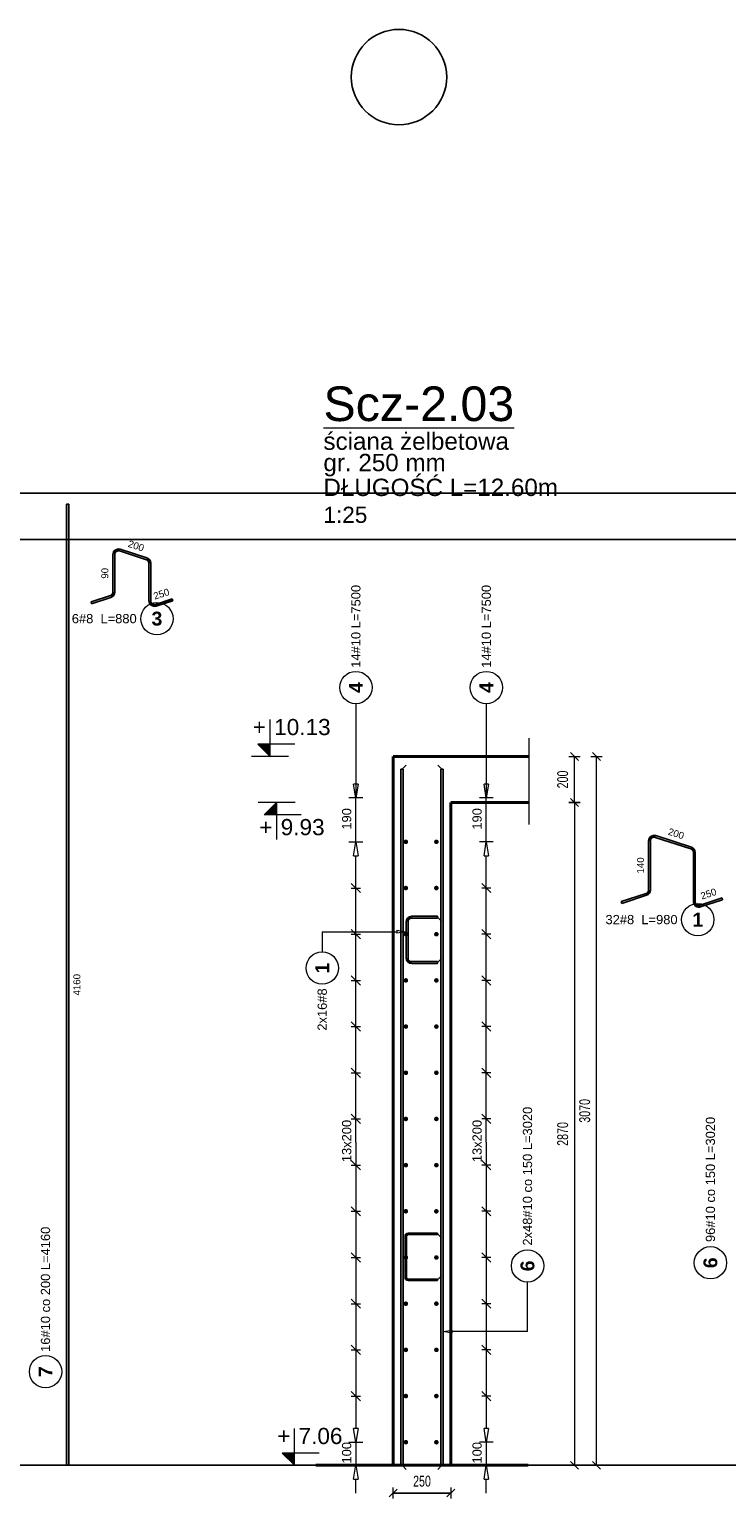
# Model space of a CAD drawing. Extents: x -1474 to 392745, y -90813 to 75879.
# Tile 7 of 9: x 382736 to 385757, y -83897 to -77535. Entities that reach past the tile are written whole.
import ezdxf
from ezdxf.enums import TextEntityAlignment as Align

# ---------------------------------------------------------------- set-up
doc = ezdxf.new("R2010")
doc.units = 0
doc.header["$LTSCALE"] = 10
doc.header["$MEASUREMENT"] = 0
doc.linetypes.add('HIDDEN', pattern=[0.375, 0.25, -0.125])
for name, color, linetype, lineweight in [('P-Linia1', 3, 'Continuous', 40), ('P-Opis', 1, 'Continuous', 18), ('P-Przerywana', 13, 'HIDDEN', 9), ('P-Wymiar', 254, 'Continuous', 9)]:
    doc.layers.add(name, color=color, linetype=linetype, lineweight=lineweight)
for name, color, linetype in [('RCAD_kształt pręta', 7, 'Continuous'), ('RCAD_opis kształtu pręta', 7, 'Continuous'), ('RCAD_opis rozkładu', 7, 'Continuous'), ('RCAD_pręt wyrzucony', 130, 'Continuous'), ('RCAD_pręty punktowe', 7, 'Continuous'), ('RCAD_symbole graficzne', 7, 'Continuous')]:
    doc.layers.add(name, color=color, linetype=linetype)
doc.styles.add('_Fd Opis', font='arial.ttf')
doc.styles.add('ROMANS', font='arial.ttf', dxfattribs={"width": 0.7})
doc.styles.add('style1', font='arial.ttf')
doc.styles.add('style3', font='arialbd.ttf')
doc.dimstyles.new('A25', dxfattribs={"dimscale": 27, "dimtxt": 1.75, "dimasz": 0.05, "dimexe": 0, "dimexo": 0, "dimgap": 1, "dimtad": 1, "dimdec": 4, "dimrnd": 1, "dimdsep": 46, "dimtxsty": 'ROMANS', "dimblk": '[[[[[[[[', "dimcen": 2, "dimdle": 2, "dimse1": 1, "dimse2": 1, "dimclrd": 256, "dimclrt": 1, "dimadec": 0, "dimazin": 0, "dimtfac": 1, "dimtdec": 4, "dimtix": 1, "dimtmove": 2, "dimatfit": 3, "dimldrblk": '[[[[[[[[', "dimfxl": 0, "dimtvp": 0.6, "dimtolj": 1, "dimlwd": -1, "dimarcsym": 0})

# ---------------------------------------------------------------- blocks, each defined once
blk = doc.blocks.new('[[[[[[[[')
at = {"layer": 'P-Wymiar'}
for p, q in [((-12.7, -12.7), (12.7, 12.7)), ((0, 0), (-4.6, 0)), ((0, 18), (0, -18))]:
    blk.add_line(p, q, dxfattribs=at)
blk = doc.blocks.new('*D132')
at = {"layer": 'Defpoints', "color": 0, "transparency": 16777216}
for p in [(384436, -80682.9), (385193.6, -80682.9), (384434.2, -83752.9)]:
    blk.add_point(p, dxfattribs=at)
at = {"layer": 'P-Wymiar', "transparency": 16777216}
blk.add_line((385193.6, -83751.6), (385193.6, -80684.3), dxfattribs=at)
at = {"layer": 'P-Wymiar', "transparency": 16777216, "xscale": 1.35, "yscale": 1.35, "zscale": 1.35}
for p, rotation in [((385193.6, -80682.9), 90), ((385193.6, -83752.9), 270)]:
    blk.add_blockref('[[[[[[[[', p, dxfattribs=dict(at, rotation=rotation))
at = {"layer": 'P-Wymiar', "color": 1, "transparency": 16777216, "insert": (385142.4, -82217.9), "char_height": 47.25, "attachment_point": 5, "rotation": 90, "style": 'ROMANS'}
blk.add_mtext('\\A1;3070', dxfattribs=at)
blk = doc.blocks.new('*D133')
at = {"layer": 'Defpoints', "color": 0, "transparency": 16777216}
for p in [(384959, -80882.9), (384325.8, -83752.9), (385098, -83752.9)]:
    blk.add_point(p, dxfattribs=at)
at = {"layer": 'P-Wymiar', "transparency": 16777216}
blk.add_line((385098, -80884.3), (385098, -83751.6), dxfattribs=at)
at = {"layer": 'P-Wymiar', "transparency": 16777216, "xscale": 1.35, "yscale": 1.35, "zscale": 1.35}
for p, rotation in [((385098, -80882.9), 90), ((385098, -83752.9), 270)]:
    blk.add_blockref('[[[[[[[[', p, dxfattribs=dict(at, rotation=rotation))
at = {"layer": 'P-Wymiar', "color": 1, "transparency": 16777216, "insert": (385046.9, -82317.9), "char_height": 47.25, "attachment_point": 5, "rotation": 90, "style": 'ROMANS'}
blk.add_mtext('\\A1;2870', dxfattribs=at)
blk = doc.blocks.new('*D134')
at = {"layer": 'Defpoints', "color": 0, "transparency": 16777216}
for p in [(384959, -80682.9), (385098, -80682.9), (384959, -80882.9)]:
    blk.add_point(p, dxfattribs=at)
at = {"layer": 'P-Wymiar', "transparency": 16777216}
blk.add_line((385098, -80881.6), (385098, -80684.3), dxfattribs=at)
at = {"layer": 'P-Wymiar', "transparency": 16777216, "xscale": 1.35, "yscale": 1.35, "zscale": 1.35}
for p, rotation in [((385098, -80682.9), 90), ((385098, -80882.9), 270)]:
    blk.add_blockref('[[[[[[[[', p, dxfattribs=dict(at, rotation=rotation))
at = {"layer": 'P-Wymiar', "color": 1, "transparency": 16777216, "insert": (385046.9, -80782.9), "char_height": 47.25, "attachment_point": 5, "rotation": 90, "style": 'ROMANS', "bg_fill": 3, "box_fill_scale": 1.25, "bg_fill_color": 256, "bg_fill_true_color": 13158600, "bg_fill_transparency": 0}
blk.add_mtext('\\A1;200', dxfattribs=at)
blk = doc.blocks.new('*D135')
at = {"transparency": 16777216}
blk.add_line((384313.6, -83872.8), (384560.9, -83872.8), dxfattribs=at)
at = {"layer": 'Defpoints', "color": 0, "transparency": 16777216}
for p in [(384312.3, -83376), (384562.3, -83376), (384562.3, -83872.8)]:
    blk.add_point(p, dxfattribs=at)
at = {"transparency": 16777216, "xscale": 1.35, "yscale": 1.35, "zscale": 1.35, "rotation": 180}
blk.add_blockref('[[[[[[[[', (384312.3, -83872.8), dxfattribs=at)
at = {"transparency": 16777216, "xscale": 1.35, "yscale": 1.35, "zscale": 1.35}
blk.add_blockref('[[[[[[[[', (384562.3, -83872.8), dxfattribs=at)
at = {"color": 1, "transparency": 16777216, "insert": (384437.3, -83821.7), "char_height": 47.25, "attachment_point": 5, "style": 'ROMANS', "bg_fill": 3, "box_fill_scale": 1.25, "bg_fill_color": 256, "bg_fill_true_color": 13158600, "bg_fill_transparency": 0}
blk.add_mtext('\\A1;250', dxfattribs=at)

msp = doc.modelspace()

# ---------------------------------------------------------------- hatches: boundary and pattern name
at = {"layer": 'RCAD_kształt pręta'}
h = msp.add_hatch(color=4, dxfattribs=at)
edge = h.paths.add_edge_path(flags=0)
edge.add_line((384392.84471, -81375.27809), (384392.84471, -81383.27809))
edge.add_arc((384392.84471, -81399.27809), 16, 90, 180)
edge.add_line((384376.84471, -81399.27809), (384368.84471, -81399.27809))
edge.add_arc((384392.84471, -81399.27809), 24, 450, 540, ccw=False)
for points in [[(384392.84471, -81383.27809), (384392.84471, -81375.27809), (384503.84471, -81375.27809), (384503.84471, -81383.27809)], [(384376.84471, -81555.75508), (384368.84471, -81555.75508), (384368.84471, -81399.27809), (384376.84471, -81399.27809)], [(384503.84471, -81571.75508), (384503.84471, -81579.75508), (384392.84471, -81579.75508), (384392.84471, -81571.75508)], [(384369.84471, -82938.62241), (384363.84471, -82938.62241), (384363.84471, -82761.14543), (384369.84471, -82761.14543)], [(384377.34471, -82753.64543), (384377.34471, -82747.64543), (384503.84471, -82747.64543), (384503.84471, -82753.64543)], [(384503.84471, -82946.12241), (384503.84471, -82952.12241), (384377.34471, -82952.12241), (384377.34471, -82946.12241)]]:
    msp.add_hatch(color=4, dxfattribs=at).paths.add_polyline_path(points, flags=0)
h = msp.add_hatch(color=4, dxfattribs=at)
edge = h.paths.add_edge_path(flags=0)
edge.add_line((384368.84471, -81555.75508), (384376.84471, -81555.75508))
edge.add_arc((384392.84471, -81555.75508), 16, -180, -90)
edge.add_line((384392.84471, -81571.75508), (384392.84471, -81579.75508))
edge.add_arc((384392.84471, -81555.75508), 24, 540, 630, ccw=False)
h = msp.add_hatch(color=4, dxfattribs=at)
edge = h.paths.add_edge_path(flags=0)
edge.add_line((384377.34471, -82747.64543), (384377.34471, -82753.64543))
edge.add_arc((384377.34471, -82761.14543), 7.5, 90, 179.999999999)
edge.add_line((384369.84471, -82761.14543), (384363.84471, -82761.14543))
edge.add_arc((384377.34471, -82761.14543), 13.5, 449.999999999, 540.000000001, ccw=False)
h = msp.add_hatch(color=4, dxfattribs=at)
edge = h.paths.add_edge_path(flags=0)
edge.add_line((384363.84471, -82938.62241), (384369.84471, -82938.62241))
edge.add_arc((384377.34471, -82938.62241), 7.5, -180, -90)
edge.add_line((384377.34471, -82946.12241), (384377.34471, -82952.12241))
edge.add_arc((384377.34471, -82938.62241), 13.5, 540, 630.000000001, ccw=False)
at = {"layer": 'RCAD_pręt wyrzucony'}
for points in [[(382897.25805, -79590.59061), (382907.25805, -79590.59061), (382907.25805, -83752.93326), (382897.25805, -83752.93326)], [(383127.44742, -79793.30901), (383129.91956, -79785.70056), (383245.89283, -79823.38256), (383243.42069, -79830.99101)], [(383106.50315, -79971.46743), (383098.50315, -79971.46743), (383098.50315, -79808.52592), (383106.50315, -79808.52592)], [(383254.47642, -79846.20792), (383262.47642, -79846.20792), (383262.47642, -80009.14943), (383254.47642, -80009.14943)], [(383006.25593, -80021.47675), (383003.78379, -80013.86829), (383087.44742, -79986.68433), (383089.91956, -79994.29278)], [(383285.89283, -80031.97478), (383283.42069, -80024.36633), (383354.72364, -80001.1986), (383357.19578, -80008.80705)], [(385426.9334, -81261.54756), (385418.9334, -81261.54756), (385418.9334, -81048.60605), (385426.9334, -81048.60605)], [(385447.87768, -81033.38914), (385450.34981, -81025.78069), (385604.36534, -81075.82337), (385601.8932, -81083.43182)], [(385612.94893, -81098.64872), (385620.94893, -81098.64872), (385620.94893, -81311.59024), (385612.94893, -81311.59024)], [(385302.90977, -81319.2823), (385300.43763, -81311.67385), (385407.87768, -81276.76446), (385410.34981, -81284.37291)], [(385644.36534, -81334.41559), (385641.8932, -81326.80714), (385736.97257, -81295.91398), (385739.44471, -81303.52243)]]:
    msp.add_hatch(color=4, dxfattribs=at).paths.add_polyline_path(points, flags=0)
h = msp.add_hatch(color=4, dxfattribs=at)
edge = h.paths.add_edge_path(flags=0)
edge.add_line((383129.91956, -79785.70056), (383127.44742, -79793.30901))
edge.add_arc((383122.50315, -79808.52592), 16, 72, 180)
edge.add_line((383106.50315, -79808.52592), (383098.50315, -79808.52592))
edge.add_arc((383122.50315, -79808.52592), 24, 432, 540, ccw=False)
h = msp.add_hatch(color=4, dxfattribs=at)
edge = h.paths.add_edge_path(flags=0)
edge.add_line((383262.47642, -79846.20792), (383254.47642, -79846.20792))
edge.add_arc((383238.47642, -79846.20792), 16, 0, 72)
edge.add_line((383243.42069, -79830.99101), (383245.89283, -79823.38256))
edge.add_arc((383238.47642, -79846.20792), 24, 360, 432, ccw=False)
h = msp.add_hatch(color=4, dxfattribs=at)
edge = h.paths.add_edge_path(flags=0)
edge.add_line((383089.91956, -79994.29278), (383087.44742, -79986.68433))
edge.add_arc((383082.50315, -79971.46743), 16, -72, 0)
edge.add_line((383098.50315, -79971.46743), (383106.50315, -79971.46743))
edge.add_arc((383082.50315, -79971.46743), 24, 288, 360, ccw=False)
h = msp.add_hatch(color=4, dxfattribs=at)
edge = h.paths.add_edge_path(flags=0)
edge.add_line((383254.47642, -80009.14943), (383262.47642, -80009.14943))
edge.add_arc((383278.47642, -80009.14943), 16, 180, 288)
edge.add_line((383283.42069, -80024.36633), (383285.89283, -80031.97478))
edge.add_arc((383278.47642, -80009.14943), 24, 540, 648, ccw=False)
h = msp.add_hatch(color=4, dxfattribs=at)
edge = h.paths.add_edge_path(flags=0)
edge.add_line((385450.34981, -81025.78069), (385447.87768, -81033.38914))
edge.add_arc((385442.9334, -81048.60605), 16, 72, 180)
edge.add_line((385426.9334, -81048.60605), (385418.9334, -81048.60605))
edge.add_arc((385442.9334, -81048.60605), 24, 432, 540, ccw=False)
h = msp.add_hatch(color=4, dxfattribs=at)
edge = h.paths.add_edge_path(flags=0)
edge.add_line((385620.94893, -81098.64872), (385612.94893, -81098.64872))
edge.add_arc((385596.94893, -81098.64872), 16, 0, 72)
edge.add_line((385601.8932, -81083.43182), (385604.36534, -81075.82337))
edge.add_arc((385596.94893, -81098.64872), 24, 360, 432, ccw=False)
h = msp.add_hatch(color=4, dxfattribs=at)
edge = h.paths.add_edge_path(flags=0)
edge.add_line((385410.34981, -81284.37291), (385407.87768, -81276.76446))
edge.add_arc((385402.9334, -81261.54756), 16, -72, 0)
edge.add_line((385418.9334, -81261.54756), (385426.9334, -81261.54756))
edge.add_arc((385402.9334, -81261.54756), 24, 288, 360, ccw=False)
h = msp.add_hatch(color=4, dxfattribs=at)
edge = h.paths.add_edge_path(flags=0)
edge.add_line((385612.94893, -81311.59024), (385620.94893, -81311.59024))
edge.add_arc((385636.94893, -81311.59024), 16, 180, 288.000000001)
edge.add_line((385641.8932, -81326.80714), (385644.36534, -81334.41559))
edge.add_arc((385636.94893, -81311.59024), 24, 540, 648, ccw=False)
at = {"layer": 'RCAD_pręty punktowe'}
h = msp.add_hatch(color=1, dxfattribs=at)
edge = h.paths.add_edge_path(flags=0)
edge.add_arc((384367.36032, -81052.93326), 10, 0, 360)
h = msp.add_hatch(color=1, dxfattribs=at)
edge = h.paths.add_edge_path(flags=0)
edge.add_arc((384499.53132, -81052.93326), 10, 0, 360)
h = msp.add_hatch(color=1, dxfattribs=at)
edge = h.paths.add_edge_path(flags=0)
edge.add_arc((384367.36032, -81252.93326), 10, 0, 360)
h = msp.add_hatch(color=1, dxfattribs=at)
edge = h.paths.add_edge_path(flags=0)
edge.add_arc((384499.53132, -81252.93326), 10, 0, 360)
h = msp.add_hatch(color=1, dxfattribs=at)
edge = h.paths.add_edge_path(flags=0)
edge.add_arc((384367.36032, -81452.93326), 10, 0, 360)
h = msp.add_hatch(color=1, dxfattribs=at)
edge = h.paths.add_edge_path(flags=0)
edge.add_arc((384499.53132, -81452.93326), 10, 0, 360)
h = msp.add_hatch(color=1, dxfattribs=at)
edge = h.paths.add_edge_path(flags=0)
edge.add_arc((384367.36032, -81652.93326), 10, 0, 360)
h = msp.add_hatch(color=1, dxfattribs=at)
edge = h.paths.add_edge_path(flags=0)
edge.add_arc((384499.53132, -81652.93326), 10, 0, 360)
h = msp.add_hatch(color=1, dxfattribs=at)
edge = h.paths.add_edge_path(flags=0)
edge.add_arc((384367.36032, -81852.93326), 10, 0, 360)
h = msp.add_hatch(color=1, dxfattribs=at)
edge = h.paths.add_edge_path(flags=0)
edge.add_arc((384499.53132, -81852.93326), 10, 0, 360)
h = msp.add_hatch(color=1, dxfattribs=at)
edge = h.paths.add_edge_path(flags=0)
edge.add_arc((384367.36032, -82052.93326), 10, 0, 360)
h = msp.add_hatch(color=1, dxfattribs=at)
edge = h.paths.add_edge_path(flags=0)
edge.add_arc((384499.53132, -82052.93326), 10, 0, 360)
h = msp.add_hatch(color=1, dxfattribs=at)
edge = h.paths.add_edge_path(flags=0)
edge.add_arc((384367.36032, -82252.93326), 10, 0, 360)
h = msp.add_hatch(color=1, dxfattribs=at)
edge = h.paths.add_edge_path(flags=0)
edge.add_arc((384499.53132, -82252.93326), 10, 0, 360)
h = msp.add_hatch(color=1, dxfattribs=at)
edge = h.paths.add_edge_path(flags=0)
edge.add_arc((384367.36032, -82452.93326), 10, 0, 360)
h = msp.add_hatch(color=1, dxfattribs=at)
edge = h.paths.add_edge_path(flags=0)
edge.add_arc((384499.53132, -82452.93326), 10, 0, 360)
h = msp.add_hatch(color=1, dxfattribs=at)
edge = h.paths.add_edge_path(flags=0)
edge.add_arc((384367.36032, -82652.93326), 10, 0, 360)
h = msp.add_hatch(color=1, dxfattribs=at)
edge = h.paths.add_edge_path(flags=0)
edge.add_arc((384499.53132, -82652.93326), 10, 0, 360)
h = msp.add_hatch(color=1, dxfattribs=at)
edge = h.paths.add_edge_path(flags=0)
edge.add_arc((384367.36032, -82852.93326), 10, 0, 360)
h = msp.add_hatch(color=1, dxfattribs=at)
edge = h.paths.add_edge_path(flags=0)
edge.add_arc((384499.53132, -82852.93326), 10, 0, 360)
h = msp.add_hatch(color=1, dxfattribs=at)
edge = h.paths.add_edge_path(flags=0)
edge.add_arc((384367.36032, -83052.93326), 10, 0, 360)
h = msp.add_hatch(color=1, dxfattribs=at)
edge = h.paths.add_edge_path(flags=0)
edge.add_arc((384499.53132, -83052.93326), 10, 0, 360)
h = msp.add_hatch(color=1, dxfattribs=at)
edge = h.paths.add_edge_path(flags=0)
edge.add_arc((384367.36032, -83252.93326), 10, 0, 360)
h = msp.add_hatch(color=1, dxfattribs=at)
edge = h.paths.add_edge_path(flags=0)
edge.add_arc((384499.53132, -83252.93326), 10, 0, 360)
at = {"layer": 'RCAD_symbole graficzne'}
for points in [[(383725.69664, -80629.59993), (383779.02997, -80682.93326), (383779.02997, -80629.59993)], [(383754.03667, -80936.2666), (383807.37, -80882.93326), (383807.37, -80936.2666)], [(383831.41804, -83699.59993), (383884.75137, -83752.93326), (383884.75137, -83699.59993)]]:
    msp.add_hatch(color=1, dxfattribs=at).paths.add_polyline_path(points, flags=0)

# ---------------------------------------------------------------- linework, layer by layer
msp.add_circle((384337.58081, -77741.13603), 206.61689)
at = {"layer": 'Defpoints', "color": 21}
for p in [(240787.61674, -79542.93326), (233908.73882, -79542.93326), (247163.76286, -79542.93326), (240284.88493, -79542.93326), (278667.88915, -79542.93326), (271789.01122, -79542.93326), (285044.03526, -79542.93326), (278165.15734, -79542.93326), (240841.65043, -79742.93326), (233962.7725, -79742.93326), (247217.79654, -79742.93326), (240338.91861, -79742.93326), (278721.92283, -79742.93326), (271843.0449, -79742.93326), (285098.06894, -79742.93326), (278219.19102, -79742.93326), (240787.61674, -83752.93326), (233908.73882, -83752.93326), (247163.76286, -83752.93326), (240284.88493, -83752.93326), (278667.88915, -83752.93326), (240841.65043, -83952.93326), (233962.7725, -83952.93326), (247217.79654, -83952.93326), (240338.91861, -83952.93326), (278721.92283, -83952.93326), (271843.0449, -83952.93326), (285098.06894, -83952.93326), (278219.19102, -83952.93326)]:
    msp.add_xline(p, (1, 0), dxfattribs=at)
at = {"layer": 'P-Linia1'}
for p, q in [((384312.26077, -83752.93326), (384312.26077, -80682.93326)), ((384562.26077, -80682.93326), (384902.03776, -80682.93326)), ((384736.72531, -80682.93326), (384896.72531, -80682.93326)), ((384562.26077, -80882.93326), (384562.26077, -83752.93326)), ((384902.03776, -80882.93326), (384562.26077, -80882.93326))]:
    msp.add_line(p, q, dxfattribs=at)
for points in [[(384312.26077, -80682.93326), (384562.26077, -80682.93326)], [(384312.26077, -83752.93326), (383977.13989, -83752.93326)], [(384312.26077, -83752.93326), (384562.26077, -83752.93326)], [(384562.26077, -83752.93326), (384897.38166, -83752.93326)]]:
    msp.add_lwpolyline(points, dxfattribs=at)
at = {"layer": 'P-Przerywana'}
msp.add_lwpolyline([(384902.03776, -80977.51318), (384902.03776, -80601.77121)], dxfattribs=at)
at = {"layer": 'RCAD_kształt pręta', "color": 4}
for p, q in [((384355.83467, -80737.85369), (384345.83467, -80737.85369)), ((384528.68687, -80737.85369), (384518.68687, -80737.85369)), ((384392.84471, -81375.27809), (384503.84471, -81375.27809)), ((384503.84471, -81375.27809), (384503.84471, -81383.27809)), ((384368.84471, -81555.75508), (384368.84471, -81399.27809)), ((384376.84471, -81555.75508), (384376.84471, -81399.27809)), ((384392.84471, -81383.27809), (384503.84471, -81383.27809)), ((384503.84471, -81571.75508), (384392.84471, -81571.75508)), ((384503.84471, -81579.75508), (384392.84471, -81579.75508)), ((384503.84471, -81579.75508), (384503.84471, -81571.75508)), ((384363.84471, -82938.62241), (384363.84471, -82761.14543)), ((384369.84471, -82938.62241), (384369.84471, -82761.14543)), ((384377.34471, -82747.64543), (384503.84471, -82747.64543)), ((384377.34471, -82753.64543), (384503.84471, -82753.64543)), ((384503.84471, -82747.64543), (384503.84471, -82753.64543)), ((384503.84471, -82946.12241), (384377.34471, -82946.12241)), ((384503.84471, -82952.12241), (384377.34471, -82952.12241)), ((384503.84471, -82952.12241), (384503.84471, -82946.12241))]:
    msp.add_line(p, q, dxfattribs=at)
at = {"layer": 'RCAD_kształt pręta', "color": 2, "lineweight": 5}
for p, q in [((384350.83467, -80737.85369), (384368.33467, -80720.35369)), ((384523.68687, -80737.85369), (384506.18687, -80720.35369)), ((384503.84471, -81379.27809), (384521.34471, -81396.77809)), ((384503.84471, -81575.75508), (384521.34471, -81558.25508)), ((384503.84471, -82750.64543), (384521.34471, -82768.14543)), ((384503.84471, -82949.12241), (384521.34471, -82931.62241))]:
    msp.add_line(p, q, dxfattribs=at)
at = {"layer": 'RCAD_kształt pręta', "color": 4}
for centre, radius, start, end in [((384392.84471, -81399.27809), 24, 90, 180), ((384392.84471, -81399.27809), 16, 90, 180), ((384392.84471, -81555.75508), 24, 180, 270), ((384392.84471, -81555.75508), 16, 180, 270), ((384377.34471, -82761.14543), 13.5, 89.999999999, 180.000000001), ((384377.34471, -82761.14543), 7.5, 90, 179.999999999), ((384377.34471, -82938.62241), 13.5, 180, 270.000000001), ((384377.34471, -82938.62241), 7.5, 180, 270)]:
    msp.add_arc(centre, radius, start, end, dxfattribs=at)
at = {"layer": 'RCAD_opis kształtu pręta', "color": 8, "lineweight": 0}
for p, q in [((384328.84471, -81435.5152), (384368.84471, -81442.18187)), ((384328.84471, -81435.5152), (384328.84471, -81448.84854)), ((384005.20521, -81442.18187), (384005.20521, -81529.4199)), ((384005.20521, -81442.18187), (384328.84471, -81442.18187)), ((384368.84471, -81442.18187), (384328.84471, -81448.84854)), ((384894.52225, -83174.04944), (384894.52225, -82959.30508)), ((384528.68687, -83174.04944), (384568.68687, -83167.38278)), ((384568.68687, -83180.71611), (384528.68687, -83174.04944)), ((384568.68687, -83180.71611), (384568.68687, -83167.38278)), ((384894.52225, -83174.04944), (384568.68687, -83174.04944))]:
    msp.add_line(p, q, dxfattribs=at)
for centre in [(384005.20521, -81599.4199), (384894.52225, -82889.30508)]:
    msp.add_circle(centre, 70, dxfattribs=at)
at = {"layer": 'RCAD_opis rozkładu', "color": 8, "lineweight": 0}
for p, q in [((384150.93869, -80454.70223), (384150.93869, -80862.93326)), ((384715.95296, -80454.70223), (384715.95296, -80862.93326)), ((384150.93869, -80862.93326), (384140.93869, -80802.93326)), ((384160.93869, -80802.93326), (384140.93869, -80802.93326)), ((384150.93869, -80742.93326), (384150.93869, -80802.93326)), ((384160.93869, -80802.93326), (384150.93869, -80862.93326)), ((384715.95296, -80862.93326), (384705.95296, -80802.93326)), ((384725.95296, -80802.93326), (384705.95296, -80802.93326)), ((384715.95296, -80742.93326), (384715.95296, -80802.93326)), ((384725.95296, -80802.93326), (384715.95296, -80862.93326)), ((384180.93869, -80862.93326), (384120.93869, -80862.93326)), ((384150.93869, -81052.93326), (384150.93869, -80862.93326)), ((384745.95296, -80862.93326), (384685.95296, -80862.93326)), ((384715.95296, -81052.93326), (384715.95296, -80862.93326)), ((384120.93869, -81052.93326), (384180.93869, -81052.93326)), ((384140.93869, -81112.93326), (384150.93869, -81052.93326)), ((384150.93869, -81052.93326), (384160.93869, -81112.93326)), ((384745.95296, -81052.93326), (384685.95296, -81052.93326)), ((384705.95296, -81112.93326), (384715.95296, -81052.93326)), ((384715.95296, -81052.93326), (384725.95296, -81112.93326)), ((384140.93869, -81112.93326), (384160.93869, -81112.93326)), ((384150.93869, -81252.93326), (384150.93869, -81112.93326)), ((384705.95296, -81112.93326), (384725.95296, -81112.93326)), ((384715.95296, -81252.93326), (384715.95296, -81112.93326)), ((384170.93869, -81272.93326), (384130.93869, -81232.93326)), ((384735.95296, -81272.93326), (384695.95296, -81232.93326)), ((384130.93869, -81252.93326), (384170.93869, -81252.93326)), ((384150.93869, -81452.93326), (384150.93869, -81252.93326)), ((384735.95296, -81252.93326), (384695.95296, -81252.93326)), ((384715.95296, -81452.93326), (384715.95296, -81252.93326)), ((384170.93869, -81472.93326), (384130.93869, -81432.93326)), ((384735.95296, -81472.93326), (384695.95296, -81432.93326)), ((384130.93869, -81452.93326), (384170.93869, -81452.93326)), ((384150.93869, -81652.93326), (384150.93869, -81452.93326)), ((384735.95296, -81452.93326), (384695.95296, -81452.93326)), ((384715.95296, -81652.93326), (384715.95296, -81452.93326)), ((384170.93869, -81672.93326), (384130.93869, -81632.93326)), ((384130.93869, -81652.93326), (384170.93869, -81652.93326)), ((384150.93869, -81852.93326), (384150.93869, -81652.93326)), ((384735.95296, -81672.93326), (384695.95296, -81632.93326)), ((384735.95296, -81652.93326), (384695.95296, -81652.93326)), ((384715.95296, -81852.93326), (384715.95296, -81652.93326)), ((384170.93869, -81872.93326), (384130.93869, -81832.93326)), ((384130.93869, -81852.93326), (384170.93869, -81852.93326)), ((384150.93869, -82052.93326), (384150.93869, -81852.93326)), ((384735.95296, -81872.93326), (384695.95296, -81832.93326)), ((384735.95296, -81852.93326), (384695.95296, -81852.93326)), ((384715.95296, -82052.93326), (384715.95296, -81852.93326)), ((384170.93869, -82072.93326), (384130.93869, -82032.93326)), ((384130.93869, -82052.93326), (384170.93869, -82052.93326)), ((384150.93869, -82252.93326), (384150.93869, -82052.93326)), ((384735.95296, -82072.93326), (384695.95296, -82032.93326)), ((384735.95296, -82052.93326), (384695.95296, -82052.93326)), ((384715.95296, -82252.93326), (384715.95296, -82052.93326)), ((384170.93869, -82272.93326), (384130.93869, -82232.93326)), ((384130.93869, -82252.93326), (384170.93869, -82252.93326)), ((384150.93869, -82352.93326), (384150.93869, -82252.93326)), ((384735.95296, -82272.93326), (384695.95296, -82232.93326)), ((384735.95296, -82252.93326), (384695.95296, -82252.93326)), ((384715.95296, -82352.93326), (384715.95296, -82252.93326)), ((384150.93869, -82352.93326), (384150.93869, -82452.93326)), ((384715.95296, -82352.93326), (384715.95296, -82452.93326)), ((384130.93869, -82432.93326), (384170.93869, -82472.93326)), ((384130.93869, -82452.93326), (384170.93869, -82452.93326)), ((384150.93869, -82452.93326), (384150.93869, -82652.93326)), ((384695.95296, -82432.93326), (384735.95296, -82472.93326)), ((384735.95296, -82452.93326), (384695.95296, -82452.93326)), ((384715.95296, -82452.93326), (384715.95296, -82652.93326)), ((384130.93869, -82632.93326), (384170.93869, -82672.93326)), ((384695.95296, -82632.93326), (384735.95296, -82672.93326)), ((384130.93869, -82652.93326), (384170.93869, -82652.93326)), ((384150.93869, -82652.93326), (384150.93869, -82852.93326)), ((384735.95296, -82652.93326), (384695.95296, -82652.93326)), ((384715.95296, -82652.93326), (384715.95296, -82852.93326)), ((384130.93869, -82832.93326), (384170.93869, -82872.93326)), ((384695.95296, -82832.93326), (384735.95296, -82872.93326)), ((384130.93869, -82852.93326), (384170.93869, -82852.93326)), ((384150.93869, -82852.93326), (384150.93869, -83052.93326)), ((384735.95296, -82852.93326), (384695.95296, -82852.93326)), ((384715.95296, -82852.93326), (384715.95296, -83052.93326)), ((384130.93869, -83032.93326), (384170.93869, -83072.93326)), ((384130.93869, -83052.93326), (384170.93869, -83052.93326)), ((384150.93869, -83052.93326), (384150.93869, -83252.93326)), ((384695.95296, -83032.93326), (384735.95296, -83072.93326)), ((384735.95296, -83052.93326), (384695.95296, -83052.93326)), ((384715.95296, -83052.93326), (384715.95296, -83252.93326)), ((384130.93869, -83232.93326), (384170.93869, -83272.93326)), ((384130.93869, -83252.93326), (384170.93869, -83252.93326)), ((384150.93869, -83252.93326), (384150.93869, -83452.93326)), ((384695.95296, -83232.93326), (384735.95296, -83272.93326)), ((384735.95296, -83252.93326), (384695.95296, -83252.93326)), ((384715.95296, -83252.93326), (384715.95296, -83452.93326)), ((384130.93869, -83432.93326), (384170.93869, -83472.93326)), ((384130.93869, -83452.93326), (384170.93869, -83452.93326)), ((384150.93869, -83452.93326), (384150.93869, -83592.93326)), ((384695.95296, -83432.93326), (384735.95296, -83472.93326)), ((384735.95296, -83452.93326), (384695.95296, -83452.93326)), ((384715.95296, -83452.93326), (384715.95296, -83592.93326)), ((384150.93869, -83652.93326), (384140.93869, -83592.93326)), ((384160.93869, -83592.93326), (384140.93869, -83592.93326)), ((384160.93869, -83592.93326), (384150.93869, -83652.93326)), ((384715.95296, -83652.93326), (384705.95296, -83592.93326)), ((384725.95296, -83592.93326), (384705.95296, -83592.93326)), ((384725.95296, -83592.93326), (384715.95296, -83652.93326)), ((384120.93869, -83652.93326), (384180.93869, -83652.93326)), ((384150.93869, -83652.93326), (384150.93869, -83752.93326)), ((384745.95296, -83652.93326), (384685.95296, -83652.93326)), ((384715.95296, -83652.93326), (384715.95296, -83752.93326)), ((384180.93869, -83752.93326), (384120.93869, -83752.93326)), ((384140.93869, -83812.93326), (384150.93869, -83752.93326)), ((384150.93869, -83752.93326), (384160.93869, -83812.93326)), ((384745.95296, -83752.93326), (384685.95296, -83752.93326)), ((384705.95296, -83812.93326), (384715.95296, -83752.93326)), ((384715.95296, -83752.93326), (384725.95296, -83812.93326)), ((384140.93869, -83812.93326), (384160.93869, -83812.93326)), ((384150.93869, -83872.93326), (384150.93869, -83812.93326)), ((384705.95296, -83812.93326), (384725.95296, -83812.93326)), ((384715.95296, -83872.93326), (384715.95296, -83812.93326))]:
    msp.add_line(p, q, dxfattribs=at)
for centre in [(384150.93869, -80384.70223), (384715.95296, -80384.70223)]:
    msp.add_circle(centre, 70, dxfattribs=at)
at = {"layer": 'RCAD_pręt wyrzucony', "color": 4}
for p, q in [((382897.25805, -79590.59061), (382897.25805, -83752.93326)), ((382907.25805, -79590.59061), (382897.25805, -79590.59061)), ((382907.25805, -79590.59061), (382907.25805, -83752.93326)), ((383129.91956, -79785.70056), (383245.89283, -79823.38256)), ((383098.50315, -79971.46743), (383098.50315, -79808.52592)), ((383106.50315, -79971.46743), (383106.50315, -79808.52592)), ((383127.44742, -79793.30901), (383243.42069, -79830.99101)), ((383254.47642, -79846.20792), (383254.47642, -80009.14943)), ((383262.47642, -79846.20792), (383262.47642, -80009.14943)), ((383003.78379, -80013.86829), (383087.44742, -79986.68433)), ((383003.78379, -80013.86829), (383006.25593, -80021.47675)), ((383006.25593, -80021.47675), (383089.91956, -79994.29278)), ((383283.42069, -80024.36633), (383354.72364, -80001.1986)), ((383285.89283, -80031.97478), (383357.19578, -80008.80705)), ((383354.72364, -80001.1986), (383357.19578, -80008.80705)), ((385418.9334, -81261.54756), (385418.9334, -81048.60605)), ((385426.9334, -81261.54756), (385426.9334, -81048.60605)), ((385447.87768, -81033.38914), (385601.8932, -81083.43182)), ((385450.34981, -81025.78069), (385604.36534, -81075.82337)), ((385612.94893, -81098.64872), (385612.94893, -81311.59024)), ((385620.94893, -81098.64872), (385620.94893, -81311.59024)), ((385300.43763, -81311.67385), (385407.87768, -81276.76446)), ((385300.43763, -81311.67385), (385302.90977, -81319.2823)), ((385302.90977, -81319.2823), (385410.34981, -81284.37291)), ((385641.8932, -81326.80714), (385736.97257, -81295.91398)), ((385644.36534, -81334.41559), (385739.44471, -81303.52243)), ((385736.97257, -81295.91398), (385739.44471, -81303.52243)), ((382907.25805, -83752.93326), (382897.25805, -83752.93326))]:
    msp.add_line(p, q, dxfattribs=at)
at = {"layer": 'RCAD_pręt wyrzucony', "color": 8, "lineweight": 0}
for centre in [(383289.01423, -80086.60497), (385632.04735, -81389.7761), (385686.99699, -82875.9579), (382806.40511, -83347.39484)]:
    msp.add_circle(centre, 70, dxfattribs=at)
at = {"layer": 'RCAD_pręt wyrzucony', "color": 4}
for centre, radius, start, end in [((383122.50315, -79808.52592), 24, 72, 180), ((383122.50315, -79808.52592), 16, 72, 180), ((383238.47642, -79846.20792), 16, 360, 72), ((383238.47642, -79846.20792), 24, 360, 72), ((383082.50315, -79971.46743), 16, 288, 0), ((383082.50315, -79971.46743), 24, 288, 0), ((383278.47642, -80009.14943), 24, 180, 288), ((383278.47642, -80009.14943), 16, 180, 288), ((385442.9334, -81048.60605), 24, 72, 180), ((385442.9334, -81048.60605), 16, 72, 180), ((385596.94893, -81098.64872), 16, 360, 72), ((385596.94893, -81098.64872), 24, 360, 72), ((385402.9334, -81261.54756), 16, 288, 0), ((385402.9334, -81261.54756), 24, 288, 0), ((385636.94893, -81311.59024), 24, 180, 288), ((385636.94893, -81311.59024), 16, 180, 288.000000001)]:
    msp.add_arc(centre, radius, start, end, dxfattribs=at)
at = {"layer": 'RCAD_symbole graficzne', "color": 1, "lineweight": 0}
for p, q in [((383779.02997, -80682.93326), (383779.02997, -80522.93326)), ((383885.69664, -80629.59993), (383725.69664, -80629.59993)), ((383725.69664, -80629.59993), (383779.02997, -80682.93326)), ((383859.02997, -80682.93326), (383699.02997, -80682.93326)), ((383887.37, -80882.93326), (383727.37, -80882.93326)), ((383754.03667, -80936.2666), (383807.37, -80882.93326)), ((383807.37, -80882.93326), (383807.37, -81042.93326)), ((383914.03667, -80936.2666), (383754.03667, -80936.2666)), ((383884.75137, -83752.93326), (383884.75137, -83592.93326)), ((383991.41804, -83699.59993), (383831.41804, -83699.59993)), ((383831.41804, -83699.59993), (383884.75137, -83752.93326)), ((383964.75137, -83752.93326), (383804.75137, -83752.93326))]:
    msp.add_line(p, q, dxfattribs=at)

# ---------------------------------------------------------------- texts
at = {"layer": 'P-Opis', "attachment_point": 4, "style": '_Fd Opis'}
for s, insert, char_height, width in [('{\\LScz-2.03}', (384010.2916, -79156.80223), 150, 652.1828104), ('ściana żelbetowa', (384010.2916, -79318.21662), 75, 803.7687585), ('gr. 250 mm', (384010.2916, -79421.59516), 75, 529.8601637), ('DŁUGOŚĆ L=12.60m', (384010.2916, -79518.25355), 75, 1016.1834925)]:
    msp.add_mtext(s, dxfattribs=dict(at, insert=insert, char_height=char_height, width=width))
at = {"layer": 'P-Opis', "insert": (384010.2916, -79637.06421), "char_height": 70, "attachment_point": 4, "style": '_Fd Opis'}
msp.add_mtext('1:25', dxfattribs=at)
at = {"layer": 'RCAD_opis kształtu pręta', "color": 1, "attachment_point": 5, "rotation": 90}
for s, insert, char_height, style in [('1', (384005.20521, -81599.4199), 60, 'style3'), ('2x16#8  ', (384005.20521, -81779.03791), 40, 'style1'), ('2x48#10 co 150 L=3020', (384894.52225, -82500.83304), 40, 'style1'), ('6', (384894.52225, -82889.30508), 60, 'style3')]:
    msp.add_mtext(s, dxfattribs=dict(at, insert=insert, char_height=char_height, style=style))
at = {"layer": 'RCAD_opis rozkładu', "color": 2, "char_height": 40, "rotation": 90, "style": 'style1'}
for s, insert, attachment_point in [('14#10 L=7500', (384150.93869, -80119.61355), 5), ('14#10 L=7500', (384715.95296, -80119.61355), 5), ('190', (384131.36161, -81000.17065), 7), ('190', (384696.37588, -81000.17065), 7), ('13x200', (384131.37525, -82440.21839), 7), ('13x200', (384696.38952, -82440.21839), 7), ('100', (384131.36161, -83745.17065), 7), ('100', (384696.37588, -83745.17065), 7)]:
    msp.add_mtext(s, dxfattribs=dict(at, insert=insert, attachment_point=attachment_point))
at = {"layer": 'RCAD_opis rozkładu', "color": 1, "char_height": 60, "attachment_point": 5, "rotation": 90, "style": 'style3'}
for insert in [(384150.93869, -80384.70223), (384715.95296, -80384.70223)]:
    msp.add_mtext('4', dxfattribs=dict(at, insert=insert))
at = {"layer": 'RCAD_pręt wyrzucony', "color": 1, "attachment_point": 5}
for s, insert, char_height, rotation, style in [('200', (383198.72179, -79771.25458), 30, 342, 'style1'), ('90', (383063.50315, -79889.99667), 30, 90, 'style1'), ('250', (383308.25657, -79979.49549), 30, 18, 'style1'), ('200', (385538.17317, -81017.51505), 30, 342, 'style1'), ('140', (385383.9334, -81155.0768), 30, 90, 'style1'), ('250', (385678.61729, -81278.07358), 30, 18, 'style1'), ('4160', (382942.25805, -81671.76194), 30, 89.999999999, 'style1'), ('6', (385686.99699, -82875.9579), 60, 90, 'style3'), ('7', (382806.40511, -83347.39484), 60, 90, 'style3')]:
    msp.add_mtext(s, dxfattribs=dict(at, insert=insert, char_height=char_height, rotation=rotation, style=style))
at = {"layer": 'RCAD_pręt wyrzucony', "color": 2, "char_height": 40, "attachment_point": 5, "style": 'style1'}
for s, insert in [('6#8  L=880', (383060.78776, -80086.60497)), ('32#8  L=980', (385388.40479, -81389.7761))]:
    msp.add_mtext(s, dxfattribs=dict(at, insert=insert))
at = {"layer": 'RCAD_pręt wyrzucony', "color": 1, "char_height": 60, "attachment_point": 5, "style": 'style3'}
for s, insert in [('3', (383289.01423, -80086.60497)), ('1', (385632.04735, -81389.7761))]:
    msp.add_mtext(s, dxfattribs=dict(at, insert=insert))
at = {"layer": 'RCAD_pręt wyrzucony', "color": 2, "char_height": 40, "rotation": 90, "style": 'style1'}
for s, insert, attachment_point in [('96#10 co 150 L=3020', (385686.99699, -82785.9579), 4), ('16#10 co 200 L=4160', (382806.40511, -82990.65541), 5)]:
    msp.add_mtext(s, dxfattribs=dict(at, insert=insert, attachment_point=attachment_point))
at = {"layer": 'RCAD_symbole graficzne', "color": 2, "style": 'style1'}
for p in [(383761.2522, -80611.82215), (383866.97359, -83681.82215)]:
    msp.add_text('+', height=70, dxfattribs=at).set_placement(p, align=Align.BOTTOM_RIGHT)
for s, p in [('10.13 ', (383796.80775, -80611.82215)), ('7.06 ', (383902.52915, -83681.82215))]:
    msp.add_text(s, height=70, dxfattribs=at).set_placement(p, align=Align.BOTTOM_LEFT)
msp.add_text('+', height=70, dxfattribs=at).set_placement((383789.59223, -80954.04438), align=Align.TOP_RIGHT)
msp.add_text('9.93 ', height=70, dxfattribs=at).set_placement((383825.14778, -80954.04438), align=Align.TOP_LEFT)

# ---------------------------------------------------------------- dimensions: what is measured, and where the dimension line sits
at = {"layer": 'P-Wymiar'}
for base, p1, p2, picture, middle in [((385193.55081, -80682.93326), (384434.1551, -83752.93326), (384435.97417, -80682.93326), '*D132', (385142.41012, -82217.93326)), ((385098.01062, -83752.93326), (384959.01459, -80882.93326), (384325.8134, -83752.93326), '*D133', (385046.88604, -82317.93326))]:
    dim = msp.add_linear_dim(base=base, p1=p1, p2=p2, angle=90, dimstyle='A25', dxfattribs=at)
    dim.commit()
    dim.dimension.update_dxf_attribs({"geometry": picture, "text_midpoint": middle})

# ---------------------------------------------------------------- next in the draw order: dimensions: what is measured, and where the dimension line sits
dim = msp.add_linear_dim(base=(384562.26077, -83872.78791), p1=(384312.26077, -83375.99296), p2=(384562.26077, -83375.99296), dimstyle='A25', override={"dimfxl": 160, "dimfxlon": 1, "dimtfill": 1})
dim.commit()
dim.dimension.update_dxf_attribs({"geometry": '*D135', "text_midpoint": (384437.26077, -83821.66334)})
dim = msp.add_linear_dim(base=(385098.01062, -80682.93326), p1=(384959.01459, -80882.93326), p2=(384959.01459, -80682.93326), angle=90, dimstyle='A25', override={"dimfxl": 160, "dimfxlon": 1, "dimtfill": 1}, dxfattribs=at)
dim.commit()
dim.dimension.update_dxf_attribs({"geometry": '*D134', "text_midpoint": (385046.88604, -80782.93326)})

# ---------------------------------------------------------------- next in the draw order: hatches: boundary and pattern name
at = {"layer": 'RCAD_kształt pręta'}
for points in [[(384345.83467, -80737.85369), (384355.83467, -80737.85369), (384355.83467, -83752.93326), (384345.83467, -83752.93326)], [(384518.68687, -80737.85369), (384528.68687, -80737.85369), (384528.68687, -83752.93326), (384518.68687, -83752.93326)]]:
    msp.add_hatch(color=4, dxfattribs=at).paths.add_polyline_path(points, flags=0)
at = {"layer": 'RCAD_pręty punktowe'}
h = msp.add_hatch(color=1, dxfattribs=at)
edge = h.paths.add_edge_path(flags=0)
edge.add_arc((384367.36032, -83452.93326), 10, 0, 360)
h = msp.add_hatch(color=1, dxfattribs=at)
edge = h.paths.add_edge_path(flags=0)
edge.add_arc((384499.53132, -83452.93326), 10, 0, 360)
h = msp.add_hatch(color=1, dxfattribs=at)
edge = h.paths.add_edge_path(flags=0)
edge.add_arc((384367.36032, -83652.93326), 10, 0, 360)
h = msp.add_hatch(color=1, dxfattribs=at)
edge = h.paths.add_edge_path(flags=0)
edge.add_arc((384499.53132, -83652.93326), 10, 0, 360)

# ---------------------------------------------------------------- next in the draw order: linework, layer by layer
at = {"layer": 'Defpoints', "color": 21}
for p in [(271789.01122, -83752.93326), (285044.03526, -83752.93326), (278165.15734, -83752.93326)]:
    msp.add_xline(p, (1, 0), dxfattribs=at)
at = {"layer": 'RCAD_kształt pręta', "color": 4}
for p, q in [((384345.83467, -80737.85369), (384345.83467, -83752.93326)), ((384355.83467, -80737.85369), (384355.83467, -83752.93326)), ((384518.68687, -80737.85369), (384518.68687, -83752.93326)), ((384528.68687, -80737.85369), (384528.68687, -83752.93326)), ((384355.83467, -83752.93326), (384345.83467, -83752.93326)), ((384528.68687, -83752.93326), (384518.68687, -83752.93326))]:
    msp.add_line(p, q, dxfattribs=at)
at = {"layer": 'RCAD_kształt pręta', "color": 2, "lineweight": 5}
for p, q in [((384350.83467, -83752.93326), (384368.33467, -83770.43326)), ((384523.68687, -83752.93326), (384506.18687, -83770.43326))]:
    msp.add_line(p, q, dxfattribs=at)

doc.saveas('drawing.dxf')
